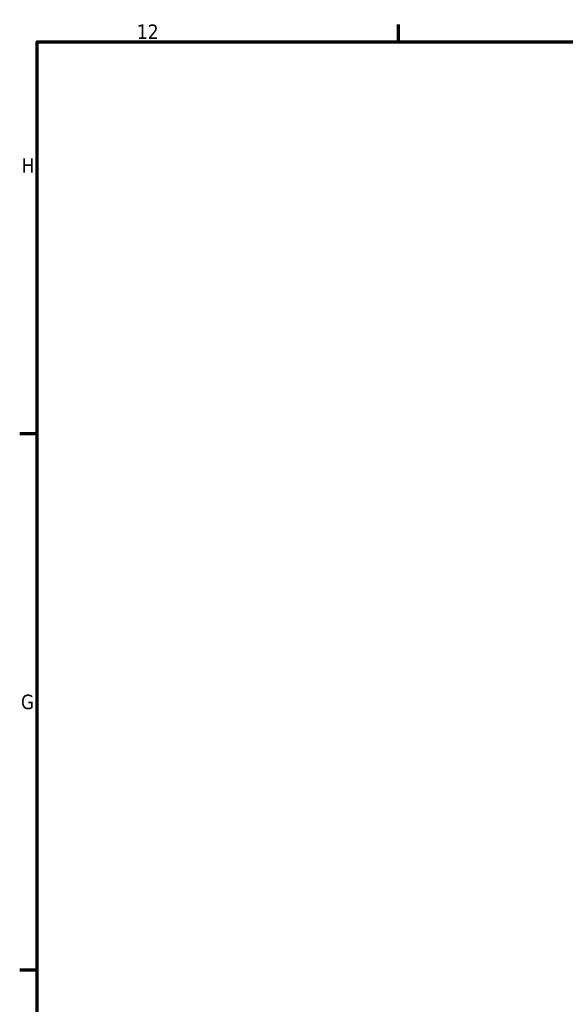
# Model space of a CAD drawing. Header units: millimetres. Extents: x -428974 to 63075, y -12164 to 49045.
# Tile 34 of 131: x 1320 to 6987, y 33058 to 43280. Entities that reach past the tile are written whole.
import ezdxf

# ---------------------------------------------------------------- set-up
doc = ezdxf.new("R2010")
doc.units = ezdxf.units.MM
doc.header["$LTSCALE"] = 75
doc.layers.add('Border (ISO)', color=7, linetype='Continuous', lineweight=70)
doc.styles.add('Label Text (ISO)', font='tahoma.ttf')

# ---------------------------------------------------------------- blocks, each defined once
blk = doc.blocks.new('Borders Default Border')
at = {"layer": 'Border (ISO)'}
for p, q in [((70.08, 574), (70.08, 576.4)), ((20, 519.75), (17.6, 519.75)), ((20, 445.5), (17.6, 445.5))]:
    blk.add_line(p, q, dxfattribs=at)
at = {"layer": 'Border (ISO)', "flags": 128}
blk.add_lwpolyline([(20, 20), (20, 574), (821, 574), (821, 20), (20, 20)], dxfattribs=at)
at = {"layer": 'Border (ISO)', "char_height": 2, "attachment_point": 7, "style": 'Label Text (ISO)'}
for s, insert in [('12', (33.84, 574.4)), ('H', (17.87, 555.87)), ('G', (17.77, 481.59))]:
    blk.add_mtext(s, dxfattribs=dict(at, insert=insert))

msp = doc.modelspace()

# ---------------------------------------------------------------- block references
at = {"xscale": 75, "yscale": 75, "zscale": 75}
msp.add_blockref('Borders Default Border', (0, 0), dxfattribs=at)

doc.saveas('drawing.dxf')
